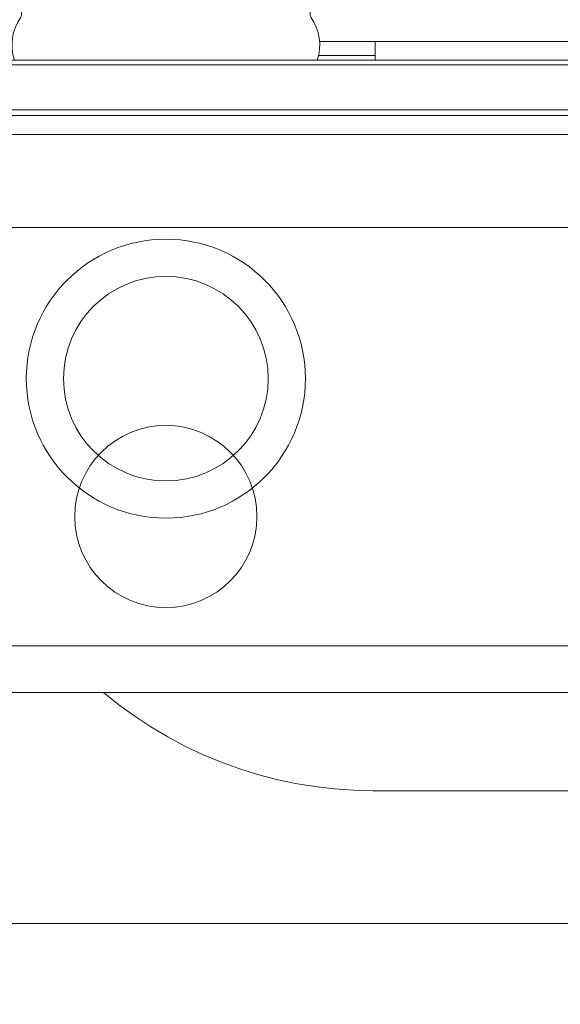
# Model space of a CAD drawing. Header units: millimetres. Extents: x -82287 to 177822, y -399756 to 0.
# Tile 170 of 228: x 52134 to 52145, y -195362 to -195341. Entities that reach past the tile are written whole.
import ezdxf
from ezdxf.enums import TextEntityAlignment as Align

# ---------------------------------------------------------------- set-up
doc = ezdxf.new("R2010")
doc.units = ezdxf.units.MM
doc.header["$MEASUREMENT"] = 0
doc.linetypes.add('SUŁOSZOWA - PB 21 03$0$HIDDEN2', pattern=[4.7625, 3.175, -1.5875])
doc.layers.get('DEFPOINTS').update_dxf_attribs({"lineweight": 50})
doc.layers.add('FL_XREF', color=252, linetype='Continuous')
for name, color, linetype, lineweight in [('SUŁOSZOWA - PB 21 03$0$!! 0_ Istn-sciany', 251, 'Continuous', 0), ('SUŁOSZOWA - PB 21 03$0$!! 0_Opis_pom', 251, 'Continuous', 0), ('SUŁOSZOWA - PB 21 03$0$!! 1_OPIS POM NOWE', 251, 'Continuous', 0), ('SUŁOSZOWA - PB 21 03$0$!! 2_WYBURZENIA DO REMONTU', 251, 'Continuous', 0), ('SUŁOSZOWA - PB 21 03$0$Dimension (ISO)', 251, 'Continuous', 0)]:
    doc.layers.add(name, color=color, linetype=linetype, lineweight=lineweight)
doc.layers.add('SUŁOSZOWA - PB 21 03$0$!!_@ wypos sanit nd', color=251, linetype='Continuous', lineweight=0, plot=False)
doc.styles.add('SUŁOSZOWA - PB 21 03$0$ARIAL', font='tahoma.ttf')
doc.styles.add('SUŁOSZOWA - PB 21 03$0$Note Text (ISO)', font='tahoma.ttf')
doc.dimstyles.new('SUŁOSZOWA - PB 21 03$0$Default (ISO)', dxfattribs={"dimscale": 5, "dimtxt": 5, "dimasz": 5, "dimexe": 3.175, "dimexo": 0, "dimgap": 0.762, "dimtad": 1, "dimdec": 0, "dimrnd": 1e-08, "dimzin": 0, "dimtxsty": 'SUŁOSZOWA - PB 21 03$0$Note Text (ISO)', "dimcen": 0.09, "dimdle": 10, "dimclrd": 256, "dimclre": 256, "dimclrt": 256, "dimazin": 0, "dimtfac": 0.70104, "dimtmove": 0, "dimatfit": 3, "dimfxl": 1, "dimtolj": 1, "dimtzin": 0, "dimlwd": -1, "dimlwe": -1, "dimarcsym": 0})

# ---------------------------------------------------------------- blocks, each defined once
blk = doc.blocks.new('SUŁOSZOWA - PB 21 03$0$A$C351F644B')
for p, q in [((-20, 17.5), (20, 17.5)), ((20, 0), (-20, 0))]:
    blk.add_line(p, q)
blk.add_circle((0, 8.75), 1.959)
blk = doc.blocks.new('SUŁOSZOWA - PB 21 03$0$A$Cff2eaf8b')
for points in [[(-0.18941, 0.08863), (-0.04454, 0.08863), (-0.04035, 0.08853), (-0.03617, 0.08824), (-0.032, 0.08775), (-0.02786, 0.08707), (-0.02376, 0.08619), (-0.0197, 0.08513), (-0.0157, 0.08388), (-0.01176, 0.08244), (-0.00789, 0.08082), (-0.0041, 0.07902), (-0.0004, 0.07705), (0.0032, 0.0749), (0.0067, 0.0726), (0.01009, 0.07012), (0.01337, 0.0675)], [(0.16493, 0.0675), (-0.16477, 0.0675)], [(-0.11847, -0.0325), (-0.11847, 0.0575), (0.11153, 0.0575), (0.11153, -0.0325)], [(-0.16, -0.0355), (-0.16, -0.0325), (0.16, -0.0325), (0.16, -0.0355)], [(0.16, -0.0555), (0.157, -0.0525), (0.16, -0.0525), (-0.16, -0.0525), (-0.157, -0.0525), (-0.16, -0.0555)], [(0.10602, -0.0525), (0.10602, -0.05658), (-0.11847, -0.05658)], [(-0.03305, -0.0725), (-0.16, -0.0725), (-0.16, -0.0695)], [(-0.045, -0.0725), (-0.045, -0.0685)], [(-0.045, -0.0695), (-0.03283, -0.0695)]]:
    blk.add_lwpolyline(points)
blk.add_lwpolyline([(-0.11847, -0.0685), (0.11153, -0.0685), (0.11153, -0.0675), (-0.11847, -0.0675)], close=True)
blk.add_lwpolyline([(-0.04, -0.0685), (-0.03255, -0.0685, 0.236962), (-0.03118, -0.07775, -0.154353), (-0.031, -0.07832), (-0.031, -0.08218), (0.031, -0.08218), (0.031, -0.07832, -0.154353), (0.03118, -0.07775, 0.236962), (0.03255, -0.0685), (0.04, -0.0685)], format="xyb")
for radius in [0.03, 0.022]:
    blk.add_circle((0, 0), radius)
blk = doc.blocks.new('*D1518')
at = {"layer": 'DEFPOINTS', "color": 0, "transparency": 16777216}
for p in [(-689.76, 120.19), (510.24, 120.19), (510.24, 18.75)]:
    blk.add_point(p, dxfattribs=at)
at = {"layer": 'SUŁOSZOWA - PB 21 03$0$Dimension (ISO)', "transparency": 16777216}
for p, q in [((-689.76, 120.19), (-689.76, 2.88)), ((510.24, 120.19), (510.24, 2.88)), ((-664.76, 18.75), (485.24, 18.75))]:
    blk.add_line(p, q, dxfattribs=at)
for points in [[(-664.76, 22.92), (-664.76, 14.58), (-689.76, 18.75)], [(485.24, 22.92), (485.24, 14.58), (510.24, 18.75)]]:
    blk.add_solid(points, dxfattribs=at)
at = {"layer": 'SUŁOSZOWA - PB 21 03$0$Dimension (ISO)', "lineweight": 9, "transparency": 16777216, "insert": (-160.63, 48.6), "char_height": 25, "attachment_point": 1, "style": 'SUŁOSZOWA - PB 21 03$0$Note Text (ISO)'}
blk.add_mtext('\\A1;1200', dxfattribs=at)
blk = doc.blocks.new('SUŁOSZOWA - PB 21 03$0$A$C11ef928a')
at = {"layer": 'SUŁOSZOWA - PB 21 03$0$Dimension (ISO)', "lineweight": 9}
dim = blk.add_linear_dim(base=(510.24, 18.75), p1=(-689.76, 120.19), p2=(510.24, 120.19), angle=180, dimstyle='SUŁOSZOWA - PB 21 03$0$Default (ISO)', override={"dimdec": 0, "dimlfac": 1, "dimtp": 0, "dimtm": 0, "dimtdec": 2, "dimtofl": 0, "dimatfit": 1}, dxfattribs=at)
dim.commit()
dim.dimension.update_dxf_attribs({"geometry": '*D1518', "text_midpoint": (-125.68, 18.75), "dimtype": 128})
blk = doc.blocks.new('SUŁOSZOWA - PB 21 03')
at = {"layer": 'SUŁOSZOWA - PB 21 03$0$!! 0_ Istn-sciany'}
blk.add_lwpolyline([(52030.71142, -195413.5883), (52144.71142, -195413.5883)], dxfattribs=at)
at = {"xscale": -0.1, "yscale": 0.1, "zscale": 0.1, "rotation": 90}
blk.add_blockref('SUŁOSZOWA - PB 21 03$0$A$C11ef928a', (82225.12684, -195364.3052), dxfattribs=at)
at = {"layer": 'SUŁOSZOWA - PB 21 03$0$!! 2_WYBURZENIA DO REMONTU', "linetype": 'SUŁOSZOWA - PB 21 03$0$HIDDEN2', "ltscale": 3}
blk.add_blockref('SUŁOSZOWA - PB 21 03$0$A$C351F644B', (52074.71142, -195413.5883), dxfattribs=at)
at = {"layer": 'SUŁOSZOWA - PB 21 03$0$!!_@ wypos sanit nd', "xscale": 100, "yscale": 100, "zscale": 100, "rotation": 180}
blk.add_blockref('SUŁOSZOWA - PB 21 03$0$A$Cff2eaf8b', (52074.71125, -195401.87226), dxfattribs=at)
at = {"layer": 'SUŁOSZOWA - PB 21 03$0$!! 0_Opis_pom', "ltscale": 0.7, "style": 'SUŁOSZOWA - PB 21 03$0$ARIAL'}
for tag, p in [('B0,19', (52679.2094, -194257.55204)), ('B2,14', (73874.0461, -194402.0887)), ('B2,12', (73342.49259, -194413.89249)), ('B1,21', (60405.50261, -194427.18207)), ('B2,11', (73069.01144, -194438.89383)), ('B2,16', (75195.07765, -194441.83446)), ('A1,16', (59129.54925, -194448.08429)), ('B1,19', (59914.81903, -194448.15658)), ('B1/17', (59524.53699, -194450.37428)), ('1,23', (61575.22173, -194450.37428)), ('1,22', (60947.33929, -194456.1144)), ('A1,1', (58808.06672, -194460.94161)), ('B0,15', (51514.15008, -194461.8073)), ('B3,7', (87459.81312, -194465.07097)), ('B3,3', (88235.73906, -194465.79732)), ('B2,19.1', (76701.67035, -194466.03695)), ('B2,17', (75506.7465, -194471.3759)), ('B1,18', (59715.51745, -194473.87108)), ('B0,18', (52071.43815, -194478.40179)), ('B3,8', (90006.66539, -194478.47972)), ('B3,6', (86826.65132, -194483.15512)), ('B2,15', (74566.38885, -194487.81114)), ('B2,10', (72728.63362, -194489.37283)), ('B1,20', (60198.53687, -194490.17374)), ('B2,13', (73649.91716, -194500.01242)), ('A0,6', (49094.40602, -194505.72387)), ('A2,5', (72452.45009, -194505.90583)), ('A1,6', (58565.96262, -194514.50753)), ('B1,1', (61908.24378, -194515.48656)), ('A0,4', (49692.81919, -194517.93289)), ('B0,22', (54187.56644, -194519.04308)), ('A0,3', (49906.53818, -194524.03766)), ('B0,20', (53125.45224, -194527.8835)), ('A0,5', (49399.71914, -194533.19455)), ('B0,21', (53847.26622, -194535.08002)), ('B1,3', (62229.35503, -194604.49851)), ('B2,18', (75922.43604, -194612.23635)), ('B2,19', (77152.69039, -194617.53776)), ('A3,4', (85509.27934, -194642.47136)), ('B0,24B', (54824.42896, -194684.26784)), ('B1,4', (63476.45184, -194691.11207)), ('B0,16', (51457.40872, -194704.43091)), ('B0,13', (50367.63944, -194706.5583)), ('B0,17', (51897.58569, -194706.77195)), ('A2,4', (71695.75649, -194707.44268)), ('A1,5', (58149.22649, -194724.80163)), ('A2.1', (72371.45884, -194731.56251)), ('B0,23', (54542.05776, -194742.93939)), ('A1,2', (58744.42262, -194746.622)), ('B1,2D', (60756.29674, -194750.92727)), ('A1,15', (59129.54925, -194780.73348)), ('A3.1', (86079.08704, -194786.62422)), ('B0,14', (50962.60809, -194789.06568)), ('B1,4', (63483.03852, -194791.04365)), ('A0,2', (49295.91259, -194810.95246)), ('B2.7', (74548.27897, -194836.12781)), ('B3,2', (89035.72921, -194837.99287)), ('B1,2B', (62374.83512, -194841.86715)), ('B0,7', (52851.95551, -194845.56115)), ('B1,2A', (61803.35407, -194869.27513)), ('B0,8', (51561.38742, -194890.27848)), ('A3.2', (86016.50296, -195004.88875)), ('A1,3', (58810.05243, -195008.83917)), ('A0,1', (49914.27925, -195025.82804)), ('A0,10', (49695.87246, -195042.9259)), ('B0,17', (51225.06492, -195049.74007)), ('B2.2', (74976.1855, -195068.47988)), ('B0,6', (52110.41055, -195069.39267)), ('A2.2', (72371.45884, -195070.78713)), ('B1,8', (61403.63433, -195071.25189)), ('A0,7', (49042.50308, -195082.6056)), ('B3,11', (88623.94853, -195099.23575)), ('B3,4', (87612.56208, -195132.78192)), ('B3,5', (86839.47632, -195174.05241)), ('B0,12', (50313.60595, -195207.52936)), ('B0,11', (50726.178, -195219.06638)), ('B3,10', (89778.42161, -195220.68871)), ('B1,6', (63686.26823, -195231.3997)), ('B0,24A', (54359.17011, -195245.97867)), ('A1,4', (58093.66276, -195250.96213)), ('B0,10', (51476.34179, -195259.44699)), ('B3,9', (90479.74099, -195260.18621)), ('A0,11', (49643.96951, -195271.84772)), ('B1,14', (59332.54805, -195280.73534)), ('B2,21', (75970.16114, -195290.81005)), ('B0,9', (51798.4912, -195291.17482)), ('A0,8', (49042.50308, -195293.21363)), ('B1,13', (60186.62513, -195314.46953)), ('B2,9', (73175.51251, -195317.21162)), ('B1,5', (63419.22943, -195317.21026)), ('A2.3', (71832.37045, -195318.78232)), ('B2,4', (74493.5947, -195318.7733)), ('A3,3', (85569.83931, -195318.78232)), ('B2,3', (74674.2815, -195319.28036)), ('B1,10', (60892.94126, -195319.45825)), ('B0,3', (52068.59538, -195319.60465)), ('B3,1', (88723.65615, -195329.98594)), ('B2,8', (73894.209, -195338.18956)), ('B2,20', (77211.021, -195343.82367)), ('B1,9', (61058.12383, -195344.48743)), ('B2.1', (75304.74121, -195348.36327)), ('B0,2', (52227.2348, -195357.98297)), ('B1,2C', (61827.40698, -195369.02625)), ('B1,7', (62134.52151, -195372.05069)), ('B0,1', (53061.17304, -195403.85659)), ('A0,9', (49001.50444, -195413.15723)), ('A0,12', (49689.76592, -195485.50737)), ('B0,4', (52224.78303, -195500.96352)), ('B2,5', (74686.48999, -195507.24036)), ('B1,11', (61050.00078, -195512.89565)), ('B1,12', (60864.00751, -195544.00738)), ('B2,6', (74499.29165, -195549.55175)), ('B0,5', (52066.14362, -195556.83806)), ('C2,2', (74812.78942, -195865.8959)), ('C1,3', (61091.58871, -195973.27844)), ('C0,2A', (52278.30875, -196050.48297)), ('C0,1', (52808.36775, -196132.34208)), ('C1,2', (61690.27405, -196439.72387)), ('C1,1', (62060.59754, -196465.28533)), ('C3,1', (88979.71614, -196545.67785)), ('C0,2B', (53028.88223, -196668.8019)), ('C1,4', (61008.68123, -196686.32122)), ('C2,1', (75334.65984, -196786.2197)), ('C2,3', (74834.65119, -196933.26657)), ('C1,5', (61062.7252, -196991.42453)), ('C1,10', (62127.38542, -196998.81344)), ('C1,9', (62147.33751, -197289.53424)), ('C1,6', (61131.41824, -197329.69535)), ('C0,3', (52181.98562, -197341.92176)), ('D1,1', (73931.12245, -197584.03121)), ('C0,4', (52345.96562, -197596.60561)), ('D0,18', (60296.49264, -197617.95269)), ('C2,4', (75243.70451, -197663.89)), ('D0,7', (59141.53804, -197722.84718)), ('C1,7', (61222.2575, -197737.18052)), ('D0,17', (60701.16801, -197741.44864)), ('D1,4', (73157.19908, -197744.29721)), ('D0,3', (59562.25866, -197751.14316)), ('D1,6', (72757.78643, -197751.22612)), ('D0,6', (58741.71849, -197802.61699)), ('D0,10', (58357.73602, -197820.93991)), ('D,09', (59195.67196, -197881.51243)), ('C0,5', (52269.72696, -197902.4362)), ('C0,6', (52872.93793, -197917.07354)), ('D0,2', (59943.06082, -197917.06725)), ('D1,3', (73475.28953, -197924.29875)), ('D0,16', (60721.3534, -197935.2949)), ('D0,8', (59058.9008, -197963.64925)), ('D0,5', (59448.52586, -197969.8061)), ('C2,5', (74555.08284, -197988.7886)), ('D1,5', (73291.61607, -197999.29956)), ('D0,4', (59655.02693, -198042.2589)), ('D0,15', (60692.12223, -198127.4643)), ('D1,2', (73578.07819, -198172.30068)), ('D0,1', (59931.33074, -198173.12806)), ('D0,11', (58161.27105, -198211.45823)), ('D0,12', (58250.99458, -198537.17631)), ('D0,13', (58250.99458, -198764.99605)), ('D1,7', (71854.87376, -198786.88467)), ('D0,14', (59130.08589, -198795.3373)), ('D1,8', (71715.35366, -199212.44512))]:
    blk.add_attdef(tag, text='', height=11.968, dxfattribs=at).set_placement(p, align=Align.MIDDLE_CENTER)
at = {"layer": 'SUŁOSZOWA - PB 21 03$0$!! 1_OPIS POM NOWE', "style": 'SUŁOSZOWA - PB 21 03$0$ARIAL'}
for tag, p in [('C1.7A', (61271.6179, -197538.30303)), ('C2.5B', (74970.66097, -197546.70728)), ('C2,5C', (74903.71123, -197659.13664)), ('C2.4', (75374.07862, -197726.11453)), ('D1,2B', (74322.25834, -197791.43247)), ('C1.7C', (61260.26049, -197811.38428)), ('C1.8B', (61588.27341, -197817.62151)), ('C1.8A', (61884.42005, -197818.94854)), ('C1.7B', (61322.12354, -197933.89849)), ('C2,5A', (74943.41937, -197993.49482)), ('E1.2', (62164.78326, -198139.98688)), ('E1.5E', (62692.10372, -198153.27854)), ('D1,2C', (73419.9359, -198156.57844)), ('E3.1', (88990.58975, -198158.87886)), ('E2.9', (75361.45041, -198161.88904)), ('E2.7', (76022.45692, -198162.26272)), ('D1,2A', (74280.17915, -198172.30068)), ('E1.5D', (62993.60773, -198185.416)), ('E1.1', (61330.46191, -198191.9806)), ('E1.5C', (63016.9343, -198246.3437)), ('E1.5B', (63264.15117, -198307.8661)), ('E3.2', (88781.41347, -198385.24275)), ('E1.6', (61022.6264, -198421.00827)), ('E2.2', (74782.75417, -198427.85813)), ('E2.8', (75757.29014, -198437.09188)), ('E2.6', (76531.8031, -198444.40756)), ('E3.4', (89392.22607, -198450.03942)), ('E1.5A', (63049.47589, -198456.39852)), ('E1.5G', (62892.39981, -198586.12622)), ('E1.5F', (62736.15118, -198589.14592)), ('E1,4', (61888.25021, -198652.6996)), ('E2.1', (75803.99631, -198697.05773)), ('E1.5L', (63297.7633, -198733.65678)), ('E1.3', (61058.5992, -198806.28147)), ('E1.5H', (62893.53005, -198830.01758)), ('E2,3', (74778.52304, -198843.9541)), ('E3.3', (89150.95684, -198867.32581)), ('E1.5K', (63266.15427, -198904.67789)), ('E1.5I', (62723.74907, -199005.87002)), ('E2.4', (75135.87669, -199083.20857)), ('E2.5', (76615.04061, -199164.91143)), ('E1.5J', (63204.25187, -199215.697))]:
    blk.add_attdef(tag, text='', height=11.968, dxfattribs=at).set_placement(p, align=Align.MIDDLE_CENTER)

msp = doc.modelspace()

# ---------------------------------------------------------------- block references
at = {"layer": 'FL_XREF'}
msp.add_blockref('SUŁOSZOWA - PB 21 03', (62.282, 52.898), dxfattribs=at)

doc.saveas('drawing.dxf')
